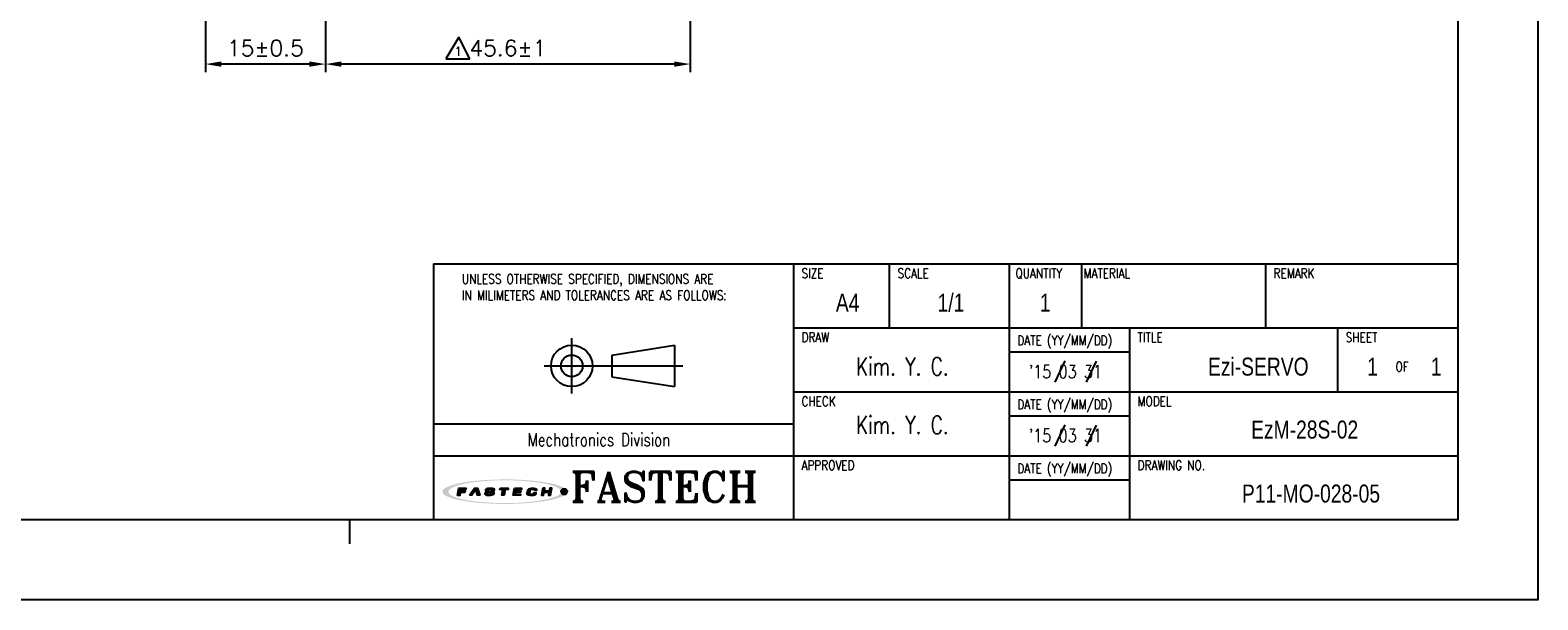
# Model space of a CAD drawing. Header units: millimetres. Extents: x 0 to 297, y 0 to 210.
# Tile 2 of 3: x 109 to 297, y 0 to 71. Entities that reach past the tile are written whole.
import ezdxf

# ---------------------------------------------------------------- set-up
doc = ezdxf.new("R2010")
doc.units = ezdxf.units.MM
doc.header["$PDSIZE"] = -1
for name, color, linetype in [('DIM', 3, 'Continuous'), ('LAYER_2', 1, 'Continuous'), ('LAYER_4', 3, 'Continuous'), ('SHEET', 1, 'Continuous')]:
    doc.layers.add(name, color=color, linetype=linetype)
doc.styles.add('SHB', font='romans.shx', dxfattribs={"width": 0.75, "bigfont": 'whgtxt.shx'})
doc.styles.add('SHEET1', font='ROMANS.SHX', dxfattribs={"width": 0.8, "height": 3})
doc.styles.add('SHEET2', font='txt', dxfattribs={"width": 0.8, "height": 3})
doc.styles.add('SHEET3', font='ROMANT.SHX', dxfattribs={"height": 3})
doc.styles.get("Standard").update_dxf_attribs({"font": 'txt.shx', "bigfont": 'whgtxt.shx'})
doc.dimstyles.new('ISO-25', dxfattribs={"dimtxt": 2.5, "dimasz": 2.5, "dimexe": 1.25, "dimexo": 0.625, "dimtad": 1, "dimtxsty": 'Standard', "dimcen": 2.5, "dimadec": 0, "dimazin": 0, "dimtfac": 1, "dimtmove": 0, "dimatfit": 3, "dimfxl": 0, "dimarcsym": 0})

# ---------------------------------------------------------------- blocks, each defined once
blk = doc.blocks.new('AI9-BLK2')
at = {"layer": 'LAYER_4'}
h = blk.add_hatch(color=12, dxfattribs=at)
edge = h.paths.add_edge_path()
edge.add_spline(control_points=[(66.5, 0), (66.5, -3.5), (61.3, -5.3), (58.7, -6.3), (52, -8.8), (44.8, -10), (37.7, -11), (17.3, -13.9), (-3.7, -14.1), (-24.3, -12.5), (-32.9, -11.8), (-41.6, -10.8), (-50, -8.9), (-54.9, -7.7), (-60.6, -6.4), (-64.7, -3.2), (-73, 3.4), (-52.4, 8.3), (-49.2, 9), (-40.6, 10.9), (-31.8, 11.9), (-23.1, 12.6), (-12.4, 13.4), (-1.5, 13.6), (9.2, 13.3), (19.1, 13), (29, 12.3), (38.8, 10.9), (45.7, 9.9), (52.7, 8.7), (59.3, 6.1), (61.8, 5.2), (66.5, 3.3), (66.5, 0), (66.6, -0.8), (73.6, -0.7), (73.6, 0), (73.5, 3.5), (68.7, 5.4), (66.1, 6.4), (59.6, 9), (52.6, 10.3), (45.8, 11.3), (24.9, 14.6), (3.4, 15.1), (-17.7, 14), (-27.4, 13.6), (-37.2, 12.7), (-46.8, 11.2), (-53.5, 10.1), (-60.4, 8.7), (-66.7, 6.1), (-69.1, 5.1), (-73.9, 3.1), (-73.6, -0.3), (-73.4, -3.7), (-68.1, -5.6), (-65.5, -6.6), (-58.9, -9.2), (-51.8, -10.4), (-44.8, -11.5), (-35, -13), (-25, -13.7), (-15.1, -14.2), (5.8, -15), (27.1, -14.4), (47.8, -11), (54.2, -9.9), (60.6, -8.6), (66.6, -6.1), (69.1, -5.1), (73.5, -3.2), (73.6, 0), (73.6, 0.8), (66.6, 0.9), (66.5, 0)], knot_values=[0, 0, 0, 0, 1, 1, 1, 2, 2, 2, 3, 3, 3, 4, 4, 4, 5, 5, 5, 6, 6, 6, 7, 7, 7, 8, 8, 8, 9, 9, 9, 10, 10, 10, 11, 11, 11, 12, 12, 12, 13, 13, 13, 14, 14, 14, 15, 15, 15, 16, 16, 16, 17, 17, 17, 18, 18, 18, 19, 19, 19, 20, 20, 20, 21, 21, 21, 22, 22, 22, 23, 23, 23, 24, 24, 24, 25, 25, 25, 25], degree=3, periodic=0)
blk = doc.blocks.new('AI9-BLK1')
at = {"layer": 'LAYER_4', "color": 7}
blk.add_blockref('AI9-BLK2', (0, 0), dxfattribs=at)
blk = doc.blocks.new('AI9-BLK3')
at = {"layer": 'LAYER_2'}
for points in [[(-55.6, -4.3), (-54.1, 4.2), (-45.8, 4.1), (-46, 2.8), (-51.9, 2.8), (-52.2, 0.7), (-46.8, 0.6), (-47, -0.8), (-52.4, -0.8), (-53.1, -4.3)], [(-41.4, -4.2), (-35.7, 4.2), (-32.1, 4.2), (-29.5, -4.1), (-32.2, -4.1), (-34.2, 2.7), (-38.7, -4.2)], [(-5.3, 4.2), (4.3, 4.1), (4.1, 2.7), (0.4, 2.7), (-0.8, -4.2), (-3.2, -4.2), (-2.1, 2.7), (-5.6, 2.7)], [(11.4, 4.2), (20, 4.1), (19.8, 2.8), (13.7, 2.8), (13.4, 0.8), (19, 0.7), (18.8, -0.6), (13.1, -0.6), (12.7, -2.7), (18.7, -2.8), (18.5, -4.2), (9.9, -4.2)], [(45, 4.2), (43.5, -4.1), (46, -4.2), (46.6, -0.6), (52.3, -0.7), (51.7, -4.2), (54.1, -4.2), (55.6, 4.2), (53.1, 4.2), (52.5, 0.8), (46.9, 0.8), (47.5, 4.2)]]:
    blk.add_hatch(color=12, dxfattribs=at).paths.add_polyline_path(points)
h = blk.add_hatch(color=12, dxfattribs=at)
edge = h.paths.add_edge_path()
edge.add_spline(control_points=[(-15.2, -1.5), (-15.2, -2.9), (-16.3, -2.9), (-17.5, -2.9), (-17.7, -2.9), (-18.2, -2.9), (-18.5, -2.9), (-20, -2.9), (-20.4, -2.7), (-20.4, -2.1), (-20.4, -1.9), (-20.4, -1.4), (-20.4, -1.4), (-20.4, -1.4), (-22.9, -1.4), (-22.9, -1.4), (-22.9, -1.4), (-22.9, -2.3), (-22.9, -2.5), (-22.9, -3.9), (-21.3, -4.3), (-19.8, -4.3), (-19.5, -4.3), (-17.1, -4.3), (-16.9, -4.3), (-14.1, -4.3), (-12.8, -3.1), (-12.8, -1.8), (-12.8, -1.7), (-12.8, -1.1), (-12.8, -1), (-12.8, 0.2), (-14.1, 0.7), (-16.1, 0.7), (-16.3, 0.7), (-17.5, 0.7), (-17.7, 0.7), (-19.1, 0.7), (-19.7, 0.9), (-19.6, 1.9), (-19.5, 2.9), (-18.4, 2.9), (-17.8, 2.9), (-17.6, 2.9), (-16.5, 2.9), (-16.2, 2.9), (-15, 2.9), (-14.8, 2.6), (-14.8, 2.3), (-14.8, 2.1), (-14.9, 1.7), (-14.9, 1.7), (-14.9, 1.7), (-12.3, 1.6), (-12.3, 1.6), (-12.3, 1.6), (-12.3, 2.6), (-12.3, 2.8), (-12.3, 3.9), (-14.1, 4.3), (-15.7, 4.3), (-16.8, 4.3), (-17.9, 4.3), (-18.2, 4.3), (-20.4, 4.3), (-22, 3.6), (-22.1, 2), (-22.1, 1.8), (-22.1, 1.3), (-22.1, 1.1), (-22.2, -0.1), (-20.7, -0.6), (-19.2, -0.6), (-19, -0.6), (-17.3, -0.7), (-17.1, -0.7), (-15.5, -0.7), (-15.2, -1.1), (-15.2, -1.5)], knot_values=[0, 0, 0, 0, 1, 1, 1, 2, 2, 2, 3, 3, 3, 4, 4, 4, 5, 5, 5, 6, 6, 6, 7, 7, 7, 8, 8, 8, 9, 9, 9, 10, 10, 10, 11, 11, 11, 12, 12, 12, 13, 13, 13, 14, 14, 14, 15, 15, 15, 16, 16, 16, 17, 17, 17, 18, 18, 18, 19, 19, 19, 20, 20, 20, 21, 21, 21, 22, 22, 22, 23, 23, 23, 24, 24, 24, 25, 25, 25, 26, 26, 26, 26], degree=3, periodic=0)
h = blk.add_hatch(color=12, dxfattribs=at)
edge = h.paths.add_edge_path()
edge.add_spline(control_points=[(35, 1.4), (35, 1.4), (37.4, 1.4), (37.4, 1.4), (37.4, 1.4), (37.5, 2), (37.5, 2.4), (37.5, 3.1), (37.3, 4.2), (34.5, 4.2), (34.2, 4.2), (32.2, 4.2), (31.6, 4.2), (28.5, 4.3), (27.4, 2.7), (27.2, 1.5), (27.1, 1), (26.8, -0.6), (26.7, -1.2), (26.5, -2.6), (26.6, -4.3), (30.1, -4.3), (30.5, -4.3), (31.7, -4.3), (32.2, -4.3), (34.9, -4.3), (36.6, -4), (36.9, -2.3), (36.9, -1.9), (37, -1.1), (37, -1.1), (37, -1.1), (34.6, -1.1), (34.6, -1.1), (34.6, -1.1), (34.6, -1.6), (34.6, -1.7), (34.4, -2.5), (33.8, -2.8), (32.5, -2.8), (32.2, -2.8), (31.2, -2.8), (30.8, -2.8), (29.4, -2.8), (29.1, -2.3), (29.2, -1.4), (29.2, -1), (29.5, 0.7), (29.5, 1.1), (29.8, 2.5), (30.7, 2.8), (31.7, 2.8), (32.2, 2.8), (33.4, 2.8), (33.7, 2.8), (34.7, 2.8), (35.1, 2.5), (35.1, 1.9), (35, 1.7), (35, 1.4), (35, 1.4)], knot_values=[0, 0, 0, 0, 1, 1, 1, 2, 2, 2, 3, 3, 3, 4, 4, 4, 5, 5, 5, 6, 6, 6, 7, 7, 7, 8, 8, 8, 9, 9, 9, 10, 10, 10, 11, 11, 11, 12, 12, 12, 13, 13, 13, 14, 14, 14, 15, 15, 15, 16, 16, 16, 17, 17, 17, 18, 18, 18, 19, 19, 19, 20, 20, 20, 20], degree=3, periodic=0)
at = {"layer": 'LAYER_2', "color": 12}
for points in [[(-55.6, -4.3), (-54.1, 4.2), (-45.8, 4.1), (-46, 2.8), (-51.9, 2.8), (-52.2, 0.7), (-46.8, 0.6), (-47, -0.8), (-52.4, -0.8), (-53.1, -4.3)], [(-41.4, -4.2), (-35.7, 4.2), (-32.1, 4.2), (-29.5, -4.1), (-32.2, -4.1), (-34.2, 2.7), (-38.7, -4.2)], [(-5.3, 4.2), (4.3, 4.1), (4.1, 2.7), (0.4, 2.7), (-0.8, -4.2), (-3.2, -4.2), (-2.1, 2.7), (-5.6, 2.7)], [(11.4, 4.2), (20, 4.1), (19.8, 2.8), (13.7, 2.8), (13.4, 0.8), (19, 0.7), (18.8, -0.6), (13.1, -0.6), (12.7, -2.7), (18.7, -2.8), (18.5, -4.2), (9.9, -4.2)], [(45, 4.2), (43.5, -4.1), (46, -4.2), (46.6, -0.6), (52.3, -0.7), (51.7, -4.2), (54.1, -4.2), (55.6, 4.2), (53.1, 4.2), (52.5, 0.8), (46.9, 0.8), (47.5, 4.2)]]:
    blk.add_lwpolyline(points, close=True, dxfattribs=at)
for points, knots in [([(-15.2, -1.5), (-15.2, -2.9), (-16.3, -2.9), (-17.5, -2.9), (-17.7, -2.9), (-18.2, -2.9), (-18.5, -2.9), (-20, -2.9), (-20.4, -2.7), (-20.4, -2.1), (-20.4, -1.9), (-20.4, -1.4), (-20.4, -1.4), (-20.4, -1.4), (-22.9, -1.4), (-22.9, -1.4), (-22.9, -1.4), (-22.9, -2.3), (-22.9, -2.5), (-22.9, -3.9), (-21.3, -4.3), (-19.8, -4.3), (-19.5, -4.3), (-17.1, -4.3), (-16.9, -4.3), (-14.1, -4.3), (-12.8, -3.1), (-12.8, -1.8), (-12.8, -1.7), (-12.8, -1.1), (-12.8, -1), (-12.8, 0.2), (-14.1, 0.7), (-16.1, 0.7), (-16.3, 0.7), (-17.5, 0.7), (-17.7, 0.7), (-19.1, 0.7), (-19.7, 0.9), (-19.6, 1.9), (-19.5, 2.9), (-18.4, 2.9), (-17.8, 2.9), (-17.6, 2.9), (-16.5, 2.9), (-16.2, 2.9), (-15, 2.9), (-14.8, 2.6), (-14.8, 2.3), (-14.8, 2.1), (-14.9, 1.7), (-14.9, 1.7), (-14.9, 1.7), (-12.3, 1.6), (-12.3, 1.6), (-12.3, 1.6), (-12.3, 2.6), (-12.3, 2.8), (-12.3, 3.9), (-14.1, 4.3), (-15.7, 4.3), (-16.8, 4.3), (-17.9, 4.3), (-18.2, 4.3), (-20.4, 4.3), (-22, 3.6), (-22.1, 2), (-22.1, 1.8), (-22.1, 1.3), (-22.1, 1.1), (-22.2, -0.1), (-20.7, -0.6), (-19.2, -0.6), (-19, -0.6), (-17.3, -0.7), (-17.1, -0.7), (-15.5, -0.7), (-15.2, -1.1), (-15.2, -1.5)], [0, 0, 0, 0, 1, 1, 1, 2, 2, 2, 3, 3, 3, 4, 4, 4, 5, 5, 5, 6, 6, 6, 7, 7, 7, 8, 8, 8, 9, 9, 9, 10, 10, 10, 11, 11, 11, 12, 12, 12, 13, 13, 13, 14, 14, 14, 15, 15, 15, 16, 16, 16, 17, 17, 17, 18, 18, 18, 19, 19, 19, 20, 20, 20, 21, 21, 21, 22, 22, 22, 23, 23, 23, 24, 24, 24, 25, 25, 25, 26, 26, 26, 26]), ([(35, 1.4), (35, 1.4), (37.4, 1.4), (37.4, 1.4), (37.4, 1.4), (37.5, 2), (37.5, 2.4), (37.5, 3.1), (37.3, 4.2), (34.5, 4.2), (34.2, 4.2), (32.2, 4.2), (31.6, 4.2), (28.5, 4.3), (27.4, 2.7), (27.2, 1.5), (27.1, 1), (26.8, -0.6), (26.7, -1.2), (26.5, -2.6), (26.6, -4.3), (30.1, -4.3), (30.5, -4.3), (31.7, -4.3), (32.2, -4.3), (34.9, -4.3), (36.6, -4), (36.9, -2.3), (36.9, -1.9), (37, -1.1), (37, -1.1), (37, -1.1), (34.6, -1.1), (34.6, -1.1), (34.6, -1.1), (34.6, -1.6), (34.6, -1.7), (34.4, -2.5), (33.8, -2.8), (32.5, -2.8), (32.2, -2.8), (31.2, -2.8), (30.8, -2.8), (29.4, -2.8), (29.1, -2.3), (29.2, -1.4), (29.2, -1), (29.5, 0.7), (29.5, 1.1), (29.8, 2.5), (30.7, 2.8), (31.7, 2.8), (32.2, 2.8), (33.4, 2.8), (33.7, 2.8), (34.7, 2.8), (35.1, 2.5), (35.1, 1.9), (35, 1.7), (35, 1.4), (35, 1.4)], [0, 0, 0, 0, 1, 1, 1, 2, 2, 2, 3, 3, 3, 4, 4, 4, 5, 5, 5, 6, 6, 6, 7, 7, 7, 8, 8, 8, 9, 9, 9, 10, 10, 10, 11, 11, 11, 12, 12, 12, 13, 13, 13, 14, 14, 14, 15, 15, 15, 16, 16, 16, 17, 17, 17, 18, 18, 18, 19, 19, 19, 20, 20, 20, 20])]:
    blk.add_open_spline(points, degree=3, knots=knots, dxfattribs=at)
blk = doc.blocks.new('*D11')
at = {"color": 8, "lineweight": -2}
for p, q in [((130.5, 91.57), (130.5, 65.98)), ((145.5, 80.27), (145.5, 65.98)), ((143.5, 66.98), (132.5, 66.98))]:
    blk.add_line(p, q, dxfattribs=at)
at = {"color": 8}
for points in [[(132.5, 67.31), (132.5, 66.64), (130.5, 66.98)], [(143.5, 67.31), (143.5, 66.64), (145.5, 66.98)]]:
    blk.add_solid(points, dxfattribs=at)
at = {"layer": 'Defpoints', "color": 0}
for p in [(130.5, 92.57), (145.5, 81.27), (130.5, 66.98)]:
    blk.add_point(p, dxfattribs=at)
at = {"color": 3, "insert": (138, 68.98), "char_height": 2, "attachment_point": 5}
blk.add_mtext('\\A1;15±0.5', dxfattribs=at)
blk = doc.blocks.new('*D16')
at = {"color": 8, "lineweight": -2}
for p, q in [((191.1, 82.27), (191.1, 65.98)), ((145.5, 80.27), (145.5, 65.98)), ((189.1, 66.98), (147.5, 66.98))]:
    blk.add_line(p, q, dxfattribs=at)
at = {"color": 8}
for points in [[(147.5, 67.31), (147.5, 66.64), (145.5, 66.98)], [(189.1, 67.31), (189.1, 66.64), (191.1, 66.98)]]:
    blk.add_solid(points, dxfattribs=at)
at = {"layer": 'Defpoints', "color": 0}
for p in [(191.1, 83.27), (145.5, 81.27), (145.5, 66.98)]:
    blk.add_point(p, dxfattribs=at)
at = {"color": 3, "insert": (168.3, 68.98), "char_height": 2, "attachment_point": 5}
blk.add_mtext('\\A1;45.6±1', dxfattribs=at)

msp = doc.modelspace()

# ---------------------------------------------------------------- hatches: boundary and pattern name
h = msp.add_hatch(color=1)
edge = h.paths.add_edge_path()
edge.add_arc((175.3273, 13.5263), 0.3631, 0, 360)

# ---------------------------------------------------------------- linework, layer by layer
at = {"color": 4}
msp.add_line((148.5, 10), (148.5, 7), dxfattribs=at)
at = {"color": 6}
msp.add_lwpolyline([(0, 210), (297, 210), (297, 0), (0, 0)], close=True, dxfattribs=at)
at = {"color": 4}
msp.add_lwpolyline([(10, 200), (287, 200), (287, 10), (10, 10)], close=True, dxfattribs=at)
at = {"color": 1}
msp.add_circle((175.3273, 13.5263), 0.3631, dxfattribs=at)
at = {"layer": 'SHEET', "color": 1, "linetype": 'Continuous'}
for p, q in [((162.1564, 70.3431), (160.5688, 67.6383)), ((163.5676, 67.6383), (162.1564, 70.3431)), ((160.5688, 67.6383), (163.5676, 67.6383))]:
    msp.add_line(p, q, dxfattribs=at)
at = {"layer": 'SHEET', "color": 7}
for p, q in [((159, 42), (287, 42)), ((159, 42), (159, 10)), ((204, 42), (204, 10)), ((159, 22), (204, 22))]:
    msp.add_line(p, q, dxfattribs=at)
at = {"layer": 'SHEET'}
for p, q in [((216, 34), (216, 42)), ((231, 10), (231, 42)), ((240, 34), (240, 42)), ((263, 34), (263, 42)), ((204, 34), (287, 34)), ((246, 10), (246, 34)), ((272, 26), (272, 34)), ((176.2842, 25.7883), (176.2842, 32.7016)), ((181.284, 30.6029), (189.1232, 31.8375)), ((181.284, 30.6029), (181.284, 27.887)), ((189.1232, 31.8375), (189.1232, 26.6525)), ((231, 31), (246, 31)), ((172.8275, 29.245), (190.1725, 29.245)), ((237.8801, 29.8615), (236.6289, 27.2039)), ((241.7992, 29.8574), (240.5481, 27.1998)), ((181.284, 27.887), (189.1232, 26.6525)), ((204, 26), (287, 26)), ((231, 23), (246, 23)), ((237.8801, 21.8615), (236.6289, 19.2039)), ((241.7992, 21.8574), (240.5481, 19.1998)), ((159, 18), (287, 18)), ((231, 15), (246, 15))]:
    msp.add_line(p, q, dxfattribs=at)
for radius in [2.5925, 1.358]:
    msp.add_circle((176.2842, 29.245), radius, dxfattribs=at)

# ---------------------------------------------------------------- block references
at = {"layer": 'LAYER_2', "color": 7, "lineweight": 5, "xscale": 0.1058400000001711, "yscale": 0.1058400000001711, "zscale": 0.1058400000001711}
msp.add_blockref('AI9-BLK3', (167.9037, 13.5118), dxfattribs=at)
at = {"layer": 'LAYER_4', "color": 7, "lineweight": 5, "xscale": 0.1058400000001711, "yscale": 0.1058400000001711, "zscale": 0.1058400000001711}
msp.add_blockref('AI9-BLK1', (167.9122, 13.5237), dxfattribs=at)

# ---------------------------------------------------------------- texts
at = {"layer": 'DIM', "color": 3, "style": 'SHB', "width": 0.75}
for p in [(211.8051, 28.064), (211.8051, 20.7363)]:
    msp.add_text('Kim. Y. C.', height=2.25, dxfattribs=at).set_placement(p)
at = {"layer": 'SHEET'}
for s, height, style, width, p in [('1', 1.125, 'SHEET1', 0.8, (161.6873, 68.0081)), ('SIZE', 1.2, 'SHEET1', 0.8, (204.9897, 40.2302)), ('SCALE', 1.2, 'SHEET1', 0.8, (216.9897, 40.2302)), ('QUANTITY', 1.2, 'SHEET1', 0.8, (231.7296, 40.2302)), ('UNLESS OTHERWISE SPECIFIED, DIMENSIONS ARE', 1.2, 'SHEET1', 0.8, (162.555, 39.5229)), ('MATERIAL', 1.2, 'SHEET1', 0.8, (240.2397, 40.2302)), ('REMARK', 1.2, 'SHEET1', 0.8, (263.9897, 40.2302)), ('IN MILIMETERS AND TOLERANCES ARE AS FOLLOWS:', 1.2, 'SHEET1', 0.8, (162.555, 37.4826)), ('DRAW', 1.2, 'SHEET1', 0.8, (204.9897, 32.2302)), ('DATE (YY/MM/DD)', 1.2, 'SHEET1', 0.8, (231.9639, 31.8409)), ('TITLE', 1.2, 'SHEET1', 0.8, (246.9897, 32.2302)), ('SHEET', 1.2, 'SHEET1', 0.8, (272.9897, 32.2302)), ('OF', 1.2, 'SHEET1', 0.8, (279.2077, 28.5546)), ('CHECK', 1.2, 'SHEET1', 0.8, (204.9897, 24.2302)), ('DATE (YY/MM/DD)', 1.2, 'SHEET1', 0.8, (231.9639, 23.8409)), ('MODEL', 1.2, 'SHEET1', 0.8, (246.9897, 24.2302)), ('Mechatronics Division', 1.65, 'SHEET3', 0.75, (170.7693, 19.1978)), ('APPROVED', 1.2, 'SHEET1', 0.8, (204.9897, 16.2302)), ('DATE (YY/MM/DD)', 1.2, 'SHEET1', 0.8, (231.9639, 15.8409)), ('DRAWING NO.', 1.2, 'SHEET1', 0.8, (246.9897, 16.2302))]:
    msp.add_text(s, height=height, dxfattribs=dict(at, style=style, width=width)).set_placement(p)
at = {"layer": 'SHEET', "color": 7, "style": 'SHEET2', "width": 0.8}
for s, p in [('A4', (209.2863, 36.034)), ('1/1', (221.9959, 36.034)), ('1', (234.7766, 36.034)), ('Ezi-SERVO', (255.7838, 28.034)), ('1', (275.6812, 28.034)), ('1', (283.6392, 28.034)), ('EzM-28S-02', (261.1735, 20.1668)), ('P11-MO-028-05', (260.0244, 12.1668))]:
    msp.add_text(s, height=2.25, dxfattribs=at).set_placement(p)
at = {"layer": 'SHEET', "color": 3, "style": 'SHEET1', "width": 0.8}
for p in [(233.3819, 27.7103), (233.3819, 19.7103)]:
    msp.add_text("'15 03 31", height=1.65, dxfattribs=at).set_placement(p)
at = {"layer": 'SHEET', "color": 7, "style": 'SHEET3'}
msp.add_text('FASTECH', height=3.75, dxfattribs=at).set_placement((176.105, 12.26))

# ---------------------------------------------------------------- dimensions: what is measured, and where the dimension line sits
dim = msp.add_linear_dim(base=(130.5038, 66.9759), p1=(145.5038, 81.2748), p2=(130.5038, 92.5748), dimstyle='ISO-25', override={"dimtxt": 2, "dimasz": 2, "dimexe": 1, "dimexo": 1, "dimgap": 1, "dimdec": 3, "dimzin": 9, "dimdsep": 46, "dimcen": 0, "dimclrd": 8, "dimclre": 8, "dimclrt": 3, "dimadec": 3, "dimazin": 2, "dimtol": 1, "dimtp": 0.5, "dimtm": 0.5, "dimtdec": 3, "dimfxl": 0.6, "dimtolj": 1, "dimtzin": 9, "dimarcsym": 1})
dim.commit()
dim.dimension.update_dxf_attribs({"geometry": '*D11', "text_midpoint": (138.0038, 66.9759), "dimtype": 160})
dim = msp.add_linear_dim(base=(145.5038, 66.9759), p1=(191.1041, 83.2748), p2=(145.5038, 81.2748), dimstyle='ISO-25', override={"dimtxt": 2, "dimasz": 2, "dimexe": 1, "dimexo": 1, "dimgap": 1, "dimdec": 1, "dimzin": 9, "dimdsep": 46, "dimcen": 0, "dimclrd": 8, "dimclre": 8, "dimclrt": 3, "dimadec": 3, "dimazin": 2, "dimtol": 1, "dimlim": 0, "dimtp": 1, "dimtm": 1, "dimtdec": 3, "dimfxl": 0.6, "dimtolj": 1, "dimtzin": 9, "dimarcsym": 1})
dim.commit()
dim.dimension.update_dxf_attribs({"geometry": '*D16', "text_midpoint": (168.3039, 68.9759)})

doc.saveas('drawing.dxf')
